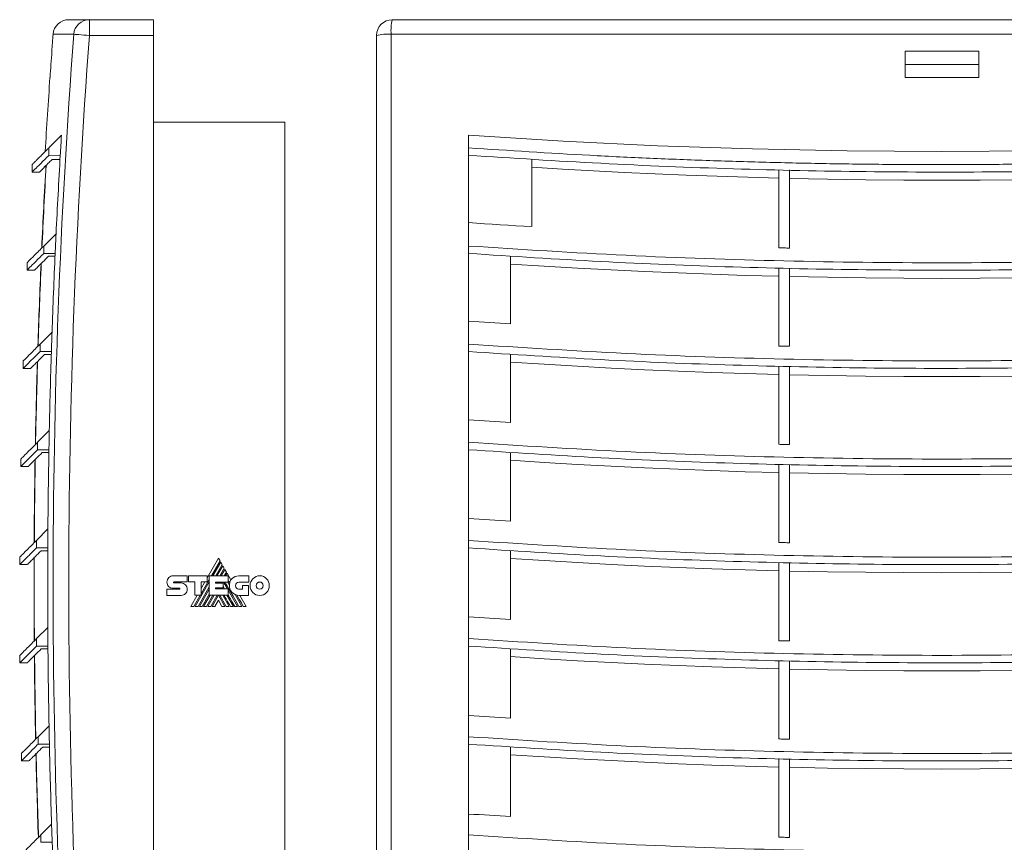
# Model space of a CAD drawing. Header units: millimetres. Extents: x 14 to 371, y 8 to 281.
# Tile 2 of 4: x 14 to 201, y 125 to 281. Entities that reach past the tile are written whole.
import ezdxf

# ---------------------------------------------------------------- set-up
doc = ezdxf.new("R2010")
doc.units = ezdxf.units.MM
doc.linetypes.add('PHANTOM', pattern=[12.7, 6.35, -1.27, 1.27, -1.27, 1.27, -1.27])
doc.layers.add('___VS___', color=7, linetype='Continuous', lineweight=15)

msp = doc.modelspace()

# ---------------------------------------------------------------- linework, layer by layer
at = {"color": 7, "linetype": 'Continuous', "lineweight": 15}
for p, q in [((23.51, 281.31), (27.43, 281.31)), ((27.43, 281.31), (27.43, 278.31)), ((27.43, 281.31), (39.59, 281.31)), ((39.59, 281.31), (39.59, 278.31)), ((85.01, 281.31), (294.01, 281.31)), ((39.59, 278.31), (27.43, 278.31)), ((39.59, 69.31), (39.59, 278.31)), ((82.01, 69.31), (82.01, 278.31)), ((294.24, 278.54), (84.79, 278.54)), ((84.79, 278.54), (84.79, 69.09)), ((20.29, 275.31), (20.28, 275.31)), ((196.51, 275.31), (182.51, 275.31)), ((182.51, 275.31), (182.51, 270.31)), ((196.51, 270.31), (196.51, 275.31)), ((182.51, 272.81), (196.51, 272.81)), ((19.92, 270.31), (19.94, 270.31)), ((182.51, 270.31), (196.51, 270.31)), ((64.59, 261.81), (39.59, 261.81)), ((64.59, 261.81), (64.59, 85.81)), ((22.11, 259.33), (19.72, 256.94)), ((99.51, 259.33), (99.51, 256.94)), ((19.72, 256.94), (19.71, 255.51)), ((99.51, 256.94), (99.51, 255.53)), ((19.71, 255.51), (21.88, 255.53)), ((99.51, 255.53), (99.51, 240.61)), ((111.51, 241.95), (111.51, 254.73)), ((16.53, 253.75), (16.53, 252.33)), ((158.51, 237.92), (158.51, 252.77)), ((160.51, 252.73), (160.51, 237.88)), ((16.53, 252.33), (17.98, 252.34)), ((21.09, 240.61), (18.75, 238.27)), ((99.51, 240.61), (99.51, 238.27)), ((18.75, 238.27), (18.75, 236.86)), ((99.51, 238.27), (99.51, 236.86)), ((18.75, 236.86), (20.91, 236.86)), ((19.63, 236.32), (20.89, 236.32)), ((99.51, 236.86), (99.51, 221.88)), ((107.51, 223.45), (107.51, 236.32)), ((15.57, 235.08), (15.57, 233.67)), ((158.51, 219.24), (158.51, 234.11)), ((160.51, 234.06), (160.51, 219.2)), ((15.57, 233.67), (16.98, 233.67)), ((20.32, 221.88), (18.04, 219.61)), ((99.51, 221.88), (99.51, 219.61)), ((18.04, 219.61), (18.04, 218.19)), ((99.51, 219.61), (99.51, 218.19)), ((18.04, 218.19), (20.19, 218.19)), ((18.91, 217.65), (20.18, 217.65)), ((99.51, 218.19), (99.51, 203.16)), ((107.51, 204.71), (107.51, 217.65)), ((14.85, 216.42), (14.85, 215)), ((158.51, 200.56), (158.51, 215.44)), ((160.51, 215.4), (160.51, 200.52)), ((14.85, 215), (16.27, 215)), ((19.8, 203.16), (17.57, 200.94)), ((99.51, 203.16), (99.51, 200.94)), ((17.57, 200.94), (17.57, 199.53)), ((99.51, 200.94), (99.51, 199.53)), ((17.57, 199.53), (19.73, 199.53)), ((18.45, 198.98), (19.72, 198.98)), ((99.51, 199.53), (99.51, 184.45)), ((107.51, 185.97), (107.51, 198.98)), ((14.38, 197.75), (14.38, 196.34)), ((158.51, 181.88), (158.51, 196.77)), ((160.51, 196.73), (160.51, 181.83)), ((14.38, 196.34), (15.8, 196.34)), ((19.53, 184.45), (17.36, 182.27)), ((99.51, 184.45), (99.51, 182.27)), ((17.36, 182.27), (17.36, 180.86)), ((99.51, 182.27), (99.51, 180.86)), ((17.36, 180.86), (19.51, 180.86)), ((18.23, 180.32), (19.5, 180.32)), ((99.51, 180.86), (99.51, 165.73)), ((107.51, 167.23), (107.51, 180.32)), ((14.17, 179.08), (14.17, 177.67)), ((51.97, 178.87), (49.84, 175.18)), ((50.62, 175.55), (52.26, 178.38)), ((52.38, 178.16), (50.87, 175.55)), ((52.26, 178.38), (51.97, 178.87)), ((52.66, 177.68), (52.38, 178.16)), ((158.51, 163.19), (158.51, 178.1)), ((160.51, 178.06), (160.51, 163.15)), ((14.17, 177.67), (15.59, 177.67)), ((51.43, 175.55), (52.66, 177.68)), ((52.79, 177.47), (51.68, 175.55)), ((52.24, 175.55), (53.07, 176.98)), ((53.19, 176.77), (52.49, 175.55)), ((53.07, 176.98), (52.79, 177.47)), ((53.05, 175.55), (53.47, 176.27)), ((53.47, 176.27), (53.19, 176.77)), ((53.6, 176.06), (53.3, 175.55)), ((54.34, 174.77), (53.6, 176.06)), ((43.34, 175.57), (46.02, 175.57)), ((43.49, 174.37), (46.02, 174.37)), ((43.5, 174.18), (44.86, 174.18)), ((46.02, 175.57), (46.02, 174.37)), ((46.28, 174.37), (46.28, 175.56)), ((46.28, 175.56), (49.84, 175.56)), ((47.44, 174.37), (46.28, 174.37)), ((47.44, 171.87), (47.44, 174.37)), ((47.52, 169.74), (50.2, 174.38)), ((48.65, 172.14), (50.2, 174.82)), ((49.84, 174.38), (48.65, 174.38)), ((48.65, 171.87), (48.65, 174.38)), ((49.38, 174.38), (48.65, 173.13)), ((49.84, 175.56), (49.84, 174.38)), ((50.2, 171.87), (50.2, 175.55)), ((50.2, 175.55), (53.83, 175.55)), ((51.41, 174.36), (53.83, 174.36)), ((51.41, 174.36), (51.41, 174.16)), ((51.41, 174.16), (52.85, 174.16)), ((51.69, 174.16), (51.8, 174.36)), ((52.25, 174.16), (52.36, 174.36)), ((52.5, 174.16), (52.61, 174.36)), ((52.85, 174.16), (52.85, 173.26)), ((53.05, 174.15), (53.18, 174.36)), ((53.05, 174.15), (53.67, 173.08)), ((53.74, 174.36), (54.05, 173.81)), ((53.83, 175.55), (53.83, 174.36)), ((55.86, 175.54), (57.73, 175.54)), ((57.73, 174.34), (55.86, 174.34)), ((57.73, 175.54), (57.73, 174.34)), ((42.17, 173), (44.52, 173)), ((44.52, 173.2), (43.34, 173.2)), ((48.07, 169.74), (50.2, 173.42)), ((48.33, 169.74), (50.2, 172.98)), ((51.41, 173.26), (52.85, 173.26)), ((51.41, 173.26), (51.41, 173.08)), ((51.41, 173.08), (53.81, 173.08)), ((51.63, 173.08), (51.73, 173.26)), ((51.87, 173.08), (51.98, 173.26)), ((52.75, 173.26), (52.86, 173.08)), ((53.81, 171.87), (53.81, 173.08)), ((53.81, 172.83), (55.6, 169.74)), ((55.86, 173), (56.51, 173)), ((56.51, 173), (56.51, 173.71)), ((56.51, 173.71), (57.69, 173.71)), ((57.69, 173.71), (57.69, 171.81)), ((44.86, 171.82), (42.17, 171.82)), ((47.93, 171.87), (46.7, 169.74)), ((47.27, 169.74), (48.5, 171.87)), ((47.44, 171.87), (48.65, 171.87)), ((48.88, 169.74), (50.2, 172.03)), ((49.13, 169.74), (50.36, 171.87)), ((49.69, 169.74), (50.92, 171.87)), ((49.94, 169.74), (51.17, 171.87)), ((50.2, 171.87), (53.81, 171.87)), ((50.5, 169.74), (51.73, 171.87)), ((50.75, 169.74), (51.97, 171.85)), ((51.97, 170.89), (51.3, 169.74)), ((53.19, 169.74), (51.97, 171.85)), ((51.97, 170.89), (52.63, 169.74)), ((53.44, 169.74), (52.2, 171.87)), ((52.76, 171.87), (53.99, 169.74)), ((53.56, 171.87), (54.79, 169.74)), ((55.11, 171.98), (56.41, 169.74)), ((57.69, 171.81), (55.87, 171.81)), ((57.25, 169.74), (56.05, 171.81)), ((19.51, 165.73), (17.39, 163.61)), ((99.51, 165.73), (99.51, 163.61)), ((17.39, 163.61), (17.39, 162.19)), ((99.51, 163.61), (99.51, 162.19)), ((17.39, 162.19), (19.54, 162.19)), ((18.26, 161.65), (19.54, 161.65)), ((99.51, 162.19), (99.51, 147.01)), ((107.51, 148.5), (107.51, 161.65)), ((14.2, 160.42), (14.2, 159)), ((158.51, 144.51), (158.51, 159.44)), ((160.51, 159.4), (160.51, 144.47)), ((14.2, 159), (15.62, 159)), ((19.75, 147.01), (17.67, 144.94)), ((99.51, 147.01), (99.51, 144.94)), ((17.67, 144.94), (17.67, 143.53)), ((99.51, 144.94), (99.51, 143.53)), ((17.67, 143.53), (19.82, 143.53)), ((18.54, 142.98), (19.83, 142.98)), ((99.51, 143.53), (99.51, 128.3)), ((107.51, 129.76), (107.51, 142.98)), ((14.48, 141.75), (14.48, 140.34)), ((158.51, 125.83), (158.51, 140.77)), ((160.51, 140.73), (160.51, 125.79)), ((14.48, 140.34), (15.9, 140.34)), ((20.23, 128.3), (18.21, 126.27)), ((99.51, 128.3), (99.51, 126.27)), ((18.21, 126.27), (18.21, 124.86)), ((99.51, 126.27), (99.51, 124.86)), ((18.21, 124.86), (20.35, 124.86)), ((99.51, 124.86), (99.51, 109.59))]:
    msp.add_line(p, q, dxfattribs=at)
at = {"color": 8, "linetype": 'Continuous', "lineweight": 15}
msp.add_line((24.45, 278.54), (20.52, 278.54), dxfattribs=at)
at = {"color": 7, "linetype": 'Continuous', "lineweight": 15, "flags": 128}
for points in [[(27.43, 278.31), (26.88, 278.36), (26.34, 278.4), (25.84, 278.43), (25.4, 278.47), (25.03, 278.49), (24.74, 278.52), (24.54, 278.53), (24.45, 278.54)], [(279.51, 259.33), (261.55, 258.22), (243.57, 257.35), (225.56, 256.74), (207.54, 256.37), (189.51, 256.24), (171.49, 256.37), (153.47, 256.74), (135.46, 257.35), (117.47, 258.22), (99.51, 259.33)], [(21.84, 254.75), (21.56, 254.74), (20.34, 254.73)], [(111.51, 253.25), (117.38, 252.89), (123.25, 252.56), (129.12, 252.26), (134.99, 251.99), (140.87, 251.74), (146.75, 251.53), (152.63, 251.34), (158.51, 251.18)], [(160.51, 251.13), (167.76, 250.98), (175.01, 250.88), (182.26, 250.81), (189.51, 250.79), (196.76, 250.81), (204.02, 250.88), (211.26, 250.98), (218.51, 251.13)], [(111.51, 241.95), (110.01, 242.04), (108.51, 242.13), (107.01, 242.23), (105.51, 242.32), (104.01, 242.42), (102.51, 242.51), (101.01, 242.61), (99.51, 242.72)], [(158.51, 237.92), (158.76, 237.92), (159.01, 237.91), (159.26, 237.91), (159.51, 237.9), (159.76, 237.9), (160.01, 237.89), (160.26, 237.89), (160.51, 237.88)], [(107.51, 234.84), (113.88, 234.43), (120.24, 234.06), (126.61, 233.72), (132.99, 233.41), (139.37, 233.14), (145.75, 232.9), (152.13, 232.69), (158.51, 232.51)], [(160.51, 232.46), (167.76, 232.32), (175.01, 232.21), (182.26, 232.15), (189.51, 232.12), (196.76, 232.15), (204.02, 232.21), (211.26, 232.32), (218.51, 232.46)], [(107.51, 223.45), (106.51, 223.51), (105.51, 223.57), (104.51, 223.64), (103.51, 223.7), (102.51, 223.77), (101.51, 223.83), (100.51, 223.9), (99.51, 223.96)], [(158.51, 219.24), (158.76, 219.24), (159.01, 219.23), (159.26, 219.23), (159.51, 219.22), (159.76, 219.21), (160.01, 219.21), (160.26, 219.2), (160.51, 219.2)], [(107.51, 216.17), (113.88, 215.77), (120.24, 215.39), (126.61, 215.05), (132.99, 214.75), (139.37, 214.47), (145.75, 214.23), (152.13, 214.02), (158.51, 213.85)], [(160.51, 213.8), (167.76, 213.65), (175.01, 213.54), (182.26, 213.48), (189.51, 213.46), (196.76, 213.48), (204.02, 213.54), (211.26, 213.65), (218.51, 213.8)], [(107.51, 204.71), (106.51, 204.77), (105.51, 204.83), (104.51, 204.89), (103.51, 204.96), (102.51, 205.02), (101.51, 205.08), (100.51, 205.15), (99.51, 205.21)], [(158.51, 200.56), (158.76, 200.55), (159.01, 200.55), (159.26, 200.54), (159.51, 200.54), (159.76, 200.53), (160.01, 200.53), (160.26, 200.52), (160.51, 200.52)], [(107.51, 197.51), (113.88, 197.1), (120.24, 196.73), (126.61, 196.39), (132.99, 196.08), (139.37, 195.8), (145.75, 195.56), (152.13, 195.35), (158.51, 195.18)], [(160.51, 195.13), (167.76, 194.98), (175.01, 194.88), (182.26, 194.81), (189.51, 194.79), (196.76, 194.81), (204.02, 194.88), (211.26, 194.98), (218.51, 195.13)], [(107.51, 185.97), (106.51, 186.03), (105.51, 186.09), (104.51, 186.15), (103.51, 186.21), (102.51, 186.28), (101.51, 186.34), (100.51, 186.4), (99.51, 186.47)], [(158.51, 181.88), (158.76, 181.87), (159.01, 181.87), (159.26, 181.86), (159.51, 181.85), (159.76, 181.85), (160.01, 181.84), (160.26, 181.84), (160.51, 181.83)], [(107.51, 178.84), (113.88, 178.43), (120.24, 178.06), (126.61, 177.72), (132.99, 177.41), (139.37, 177.14), (145.75, 176.9), (152.13, 176.69), (158.51, 176.51)], [(160.51, 176.46), (167.76, 176.32), (175.01, 176.21), (182.26, 176.15), (189.51, 176.12), (196.76, 176.15), (204.02, 176.21), (211.26, 176.32), (218.51, 176.46)], [(56.68, 169.74), (56.31, 170.39), (55.96, 170.99), (55.7, 171.44), (55.45, 171.86)], [(107.51, 167.23), (106.51, 167.29), (105.51, 167.35), (104.51, 167.41), (103.51, 167.47), (102.51, 167.53), (101.51, 167.6), (100.51, 167.66), (99.51, 167.72)], [(158.51, 163.19), (158.76, 163.19), (159.01, 163.18), (159.26, 163.18), (159.51, 163.17), (159.76, 163.17), (160.01, 163.16), (160.26, 163.16), (160.51, 163.15)], [(107.51, 160.17), (113.88, 159.77), (120.24, 159.39), (126.61, 159.05), (132.99, 158.75), (139.37, 158.47), (145.75, 158.23), (152.13, 158.02), (158.51, 157.85)], [(160.51, 157.8), (167.76, 157.65), (175.01, 157.54), (182.26, 157.48), (189.51, 157.46), (196.76, 157.48), (204.02, 157.54), (211.26, 157.65), (218.51, 157.8)], [(107.51, 148.5), (106.51, 148.56), (105.51, 148.61), (104.51, 148.67), (103.51, 148.73), (102.51, 148.79), (101.51, 148.86), (100.51, 148.92), (99.51, 148.98)], [(158.51, 144.51), (158.76, 144.51), (159.01, 144.5), (159.26, 144.49), (159.51, 144.49), (159.76, 144.48), (160.01, 144.48), (160.26, 144.47), (160.51, 144.47)], [(107.51, 141.51), (113.88, 141.1), (120.24, 140.73), (126.61, 140.39), (132.99, 140.08), (139.37, 139.8), (145.75, 139.56), (152.13, 139.35), (158.51, 139.18)], [(160.51, 139.13), (167.76, 138.98), (175.01, 138.88), (182.26, 138.81), (189.51, 138.79), (196.76, 138.81), (204.02, 138.88), (211.26, 138.98), (218.51, 139.13)], [(107.51, 129.76), (106.51, 129.82), (105.51, 129.88), (104.51, 129.94), (103.51, 130), (102.51, 130.06), (101.51, 130.12), (100.51, 130.18), (99.51, 130.24)], [(158.51, 125.83), (158.76, 125.82), (159.01, 125.82), (159.26, 125.81), (159.51, 125.81), (159.76, 125.8), (160.01, 125.8), (160.26, 125.79), (160.51, 125.79)]]:
    msp.add_lwpolyline(points, dxfattribs=at)
at = {"color": 7, "linetype": 'Continuous', "lineweight": 15}
for centre, radius, start, end in [((23.51, 278.31), 3, 90, 175.7101), ((27.44, 278.32), 3, 90.0729, 175.7984), ((85.01, 278.31), 3, 90, 180), ((93.96, 279.19), 9.2, 166.67, 184.0852), ((1416.59, 173.81), 1400, 175.71009, 175.84241), ((1416.59, 173.81), 1396.08, 175.69801, 184.30199), ((1416.59, 173.81), 1393.09, 175.69801, 184.30199), ((84.13, 269.36), 9.2, 85.9148, 103.33), ((1416.59, 173.81), 1399.98, 175.84236, 176.0475), ((1416.59, 173.81), 1400, 176.04755, 176.62461), ((1416.59, 173.81), 1397.1, 176.49078, 176.64668), ((1416.59, 173.81), 1397.1, 176.64668, 177.25978), ((1416.59, 173.81), 1399.7, 176.7339, 177.37657), ((1416.59, 173.81), 1399.66, 176.73194, 177.37465), ((1416.59, 173.81), 1397.1, 177.25978, 177.41355), ((1416.59, 173.81), 1397.1, 177.41355, 178.0282), ((1416.59, 173.81), 1399.7, 177.4979, 178.1419), ((1416.59, 173.81), 1399.66, 177.49598, 178.14003), ((1416.59, 173.81), 1397.1, 178.0282, 178.17965), ((1416.59, 173.81), 1397.1, 178.17965, 178.79621), ((1416.59, 173.81), 1399.7, 178.2615, 178.90691), ((1416.59, 173.81), 1399.66, 178.25963, 178.90508), ((1416.59, 173.81), 1397.1, 178.79621, 178.94542), ((1416.59, 173.81), 1397.1, 178.94542, 179.56395), ((1416.59, 173.81), 1399.7, 179.02483, 179.67172), ((1416.59, 173.81), 1399.66, 179.02302, 179.66994), ((1416.59, 173.81), 1397.1, 179.56395, 179.71101), ((1416.59, 173.81), 1397.1, 179.71101, 180.33155), ((1416.59, 173.81), 1399.7, 179.78805, 180.43647), ((1416.59, 173.81), 1399.66, 179.78628, 180.43474), ((56.08, 173.73), 2.03, 149.0381, 166.8386), ((55.87, 173.64), 1.83, 174.6401, 270), ((1416.59, 173.81), 1397.1, 180.33155, 180.47654), ((1416.59, 173.81), 1397.1, 180.47654, 181.09915), ((1416.59, 173.81), 1399.7, 180.55127, 181.20131), ((1416.59, 173.81), 1399.66, 180.54954, 181.19962), ((1416.59, 173.81), 1397.1, 181.09915, 181.24216), ((1416.59, 173.81), 1397.1, 181.24216, 181.8669), ((1416.59, 173.81), 1399.7, 181.31462, 181.96636), ((1416.59, 173.81), 1399.66, 181.31295, 181.96472), ((1416.59, 173.81), 1397.1, 181.8669, 182.008), ((1416.59, 173.81), 1397.1, 182.008, 182.63494)]:
    msp.add_arc(centre, radius, start, end, dxfattribs=at)
for points, knots in [([(19.72, 256.94), (19.65, 256.87), (19.32, 256.54), (18.77, 255.99), (18.14, 255.36), (17.62, 254.84), (17.26, 254.48), (16.97, 254.19), (16.75, 253.97), (16.59, 253.81), (16.52, 253.74), (16.53, 253.76), (16.54, 253.76)], [0, 0, 0, 0, 0.0317068, 0.158536, 0.2853653, 0.4121945, 0.5390236, 0.6024374, 0.7292666, 0.8560959, 0.9829251, 1, 1, 1, 1]), ([(279.51, 256.94), (278.57, 256.87), (273.83, 256.54), (265.29, 255.99), (253.89, 255.36), (242.49, 254.84), (232.98, 254.48), (223.46, 254.19), (213.94, 253.97), (202.51, 253.8), (191.08, 253.74), (179.65, 253.77), (168.22, 253.91), (156.8, 254.16), (145.38, 254.5), (133.97, 254.95), (118.67, 255.68), (107.19, 256.43), (99.51, 256.94)], [0, 0, 0, 0, 0.015848, 0.079243, 0.142637, 0.206031, 0.269425, 0.301122, 0.364516, 0.427911, 0.491305, 0.554699, 0.618094, 0.681488, 0.744882, 0.808276, 0.871671, 1, 1, 1, 1]), ([(16.59, 252.39), (16.57, 252.38), (16.52, 252.33), (17, 252.81), (17.99, 253.8), (19.13, 254.94), (19.71, 255.51)], [0, 0, 0, 0, 0.118607, 0.412466, 0.706265, 1, 1, 1, 1]), ([(20.34, 254.73), (20.15, 254.54), (19.59, 253.98), (18.86, 253.25), (18.27, 252.66), (17.97, 252.36), (17.98, 252.37), (17.98, 252.37)], [0, 0, 0, 0, 0.1219891, 0.3659781, 0.6099668, 0.8539556, 1, 1, 1, 1]), ([(99.51, 255.53), (107.89, 254.98), (124.65, 253.89), (149.85, 252.88), (175.09, 252.33), (200.74, 252.29), (226.78, 252.79), (253.19, 253.8), (270.74, 254.94), (279.51, 255.51)], [0, 0, 0, 0, 0.139969, 0.279983, 0.420018, 0.560052, 0.706732, 0.853382, 1, 1, 1, 1]), ([(18.75, 238.27), (18.12, 237.64), (16.84, 236.36), (15.78, 235.3), (15.64, 235.16), (15.57, 235.08)], [0, 0, 0, 0, 0.333401, 0.66661, 1, 1, 1, 1]), ([(279.51, 238.27), (269.54, 237.63), (249.58, 236.35), (219.56, 235.33), (189.51, 234.96), (159.46, 235.33), (129.44, 236.35), (109.49, 237.63), (99.51, 238.27)], [0, 0, 0, 0, 0.1667, 0.333305, 0.5, 0.666697, 0.833301, 1, 1, 1, 1]), ([(15.63, 233.73), (15.61, 233.72), (15.56, 233.67), (16.05, 234.15), (17.04, 235.14), (18.18, 236.29), (18.75, 236.86)], [0, 0, 0, 0, 0.1200995, 0.4136199, 0.7069623, 1, 1, 1, 1]), ([(16.98, 233.67), (16.99, 233.68), (17, 233.69), (17.2, 233.89), (17.71, 234.4), (18.48, 235.17), (19.24, 235.93), (19.63, 236.32)], [0, 0, 0, 0, 0.096102, 0.315325, 0.534547, 0.767221, 1, 1, 1, 1]), ([(99.51, 236.86), (107.88, 236.31), (124.63, 235.22), (149.83, 234.21), (175.08, 233.67), (200.74, 233.63), (226.79, 234.13), (253.2, 235.15), (270.74, 236.29), (279.51, 236.86)], [0, 0, 0, 0, 0.139855, 0.279852, 0.419935, 0.56005, 0.70681, 0.853481, 1, 1, 1, 1]), ([(18.04, 219.61), (17.4, 218.97), (16.13, 217.69), (15.06, 216.63), (14.92, 216.49), (14.85, 216.42)], [0, 0, 0, 0, 0.333401, 0.66661, 1, 1, 1, 1]), ([(279.51, 219.61), (269.54, 218.97), (249.58, 217.69), (219.56, 216.66), (189.51, 216.3), (159.46, 216.66), (129.44, 217.69), (109.49, 218.97), (99.51, 219.61)], [0, 0, 0, 0, 0.1667, 0.333305, 0.5, 0.666697, 0.833301, 1, 1, 1, 1]), ([(14.91, 215.07), (14.9, 215.05), (14.85, 215), (15.33, 215.48), (16.32, 216.48), (17.47, 217.62), (18.04, 218.19)], [0, 0, 0, 0, 0.120099, 0.41362, 0.706962, 1, 1, 1, 1]), ([(16.27, 215.01), (16.27, 215.01), (16.28, 215.02), (16.49, 215.23), (16.99, 215.73), (17.76, 216.5), (18.53, 217.27), (18.91, 217.65)], [0, 0, 0, 0, 0.096102, 0.315325, 0.534547, 0.767221, 1, 1, 1, 1]), ([(99.51, 218.19), (107.88, 217.65), (124.63, 216.55), (149.83, 215.55), (175.08, 215), (200.74, 214.96), (226.79, 215.47), (253.2, 216.48), (270.74, 217.62), (279.51, 218.19)], [0, 0, 0, 0, 0.139855, 0.279852, 0.419935, 0.56005, 0.70681, 0.853481, 1, 1, 1, 1]), ([(17.57, 200.94), (16.94, 200.3), (15.66, 199.03), (14.6, 197.96), (14.45, 197.82), (14.38, 197.75)], [0, 0, 0, 0, 0.333401, 0.66661, 1, 1, 1, 1]), ([(279.51, 200.94), (269.54, 200.3), (249.58, 199.02), (219.56, 198), (189.51, 197.63), (159.46, 198), (129.44, 199.02), (109.49, 200.3), (99.51, 200.94)], [0, 0, 0, 0, 0.1667, 0.333305, 0.5, 0.666697, 0.833301, 1, 1, 1, 1]), ([(14.45, 196.4), (14.43, 196.38), (14.38, 196.33), (14.87, 196.82), (15.86, 197.81), (17, 198.96), (17.57, 199.53)], [0, 0, 0, 0, 0.120099, 0.41362, 0.706962, 1, 1, 1, 1]), ([(15.8, 196.34), (15.81, 196.34), (15.82, 196.36), (16.02, 196.56), (16.53, 197.06), (17.3, 197.84), (18.06, 198.6), (18.45, 198.98)], [0, 0, 0, 0, 0.096102, 0.315325, 0.534547, 0.767221, 1, 1, 1, 1]), ([(99.51, 199.53), (107.88, 198.98), (124.63, 197.89), (149.83, 196.88), (175.08, 196.33), (200.74, 196.3), (226.79, 196.8), (253.2, 197.82), (270.74, 198.96), (279.51, 199.53)], [0, 0, 0, 0, 0.139855, 0.279852, 0.419935, 0.56005, 0.70681, 0.853481, 1, 1, 1, 1]), ([(17.36, 182.27), (16.72, 181.64), (15.44, 180.36), (14.38, 179.3), (14.24, 179.16), (14.17, 179.08)], [0, 0, 0, 0, 0.3334008, 0.6666103, 1, 1, 1, 1]), ([(279.51, 182.27), (269.54, 181.63), (249.58, 180.35), (219.56, 179.33), (189.51, 178.96), (159.46, 179.33), (129.44, 180.35), (109.49, 181.63), (99.51, 182.27)], [0, 0, 0, 0, 0.1667004, 0.3333051, 0.5, 0.6666968, 0.8333014, 1, 1, 1, 1]), ([(14.23, 177.73), (14.21, 177.72), (14.16, 177.67), (14.65, 178.15), (15.64, 179.14), (16.79, 180.29), (17.36, 180.86)], [0, 0, 0, 0, 0.120099, 0.41362, 0.706962, 1, 1, 1, 1]), ([(15.59, 177.67), (15.59, 177.68), (15.6, 177.69), (15.81, 177.89), (16.31, 178.4), (17.08, 179.17), (17.85, 179.93), (18.23, 180.32)], [0, 0, 0, 0, 0.096102, 0.315325, 0.534547, 0.767221, 1, 1, 1, 1]), ([(99.51, 180.86), (107.88, 180.31), (124.63, 179.22), (149.83, 178.21), (175.08, 177.67), (200.74, 177.63), (226.79, 178.13), (253.2, 179.15), (270.74, 180.29), (279.51, 180.86)], [0, 0, 0, 0, 0.139855, 0.279852, 0.419935, 0.56005, 0.70681, 0.853481, 1, 1, 1, 1]), ([(17.39, 163.61), (16.75, 162.97), (15.48, 161.69), (14.41, 160.63), (14.27, 160.49), (14.2, 160.42)], [0, 0, 0, 0, 0.333401, 0.66661, 1, 1, 1, 1]), ([(279.51, 163.61), (269.54, 162.97), (249.58, 161.69), (219.56, 160.66), (189.51, 160.3), (159.46, 160.66), (129.44, 161.69), (109.49, 162.97), (99.51, 163.61)], [0, 0, 0, 0, 0.1667, 0.333305, 0.5, 0.666697, 0.833301, 1, 1, 1, 1]), ([(14.26, 159.07), (14.25, 159.05), (14.2, 159), (14.68, 159.48), (15.68, 160.48), (16.82, 161.62), (17.39, 162.19)], [0, 0, 0, 0, 0.120099, 0.41362, 0.706962, 1, 1, 1, 1]), ([(15.62, 159.01), (15.62, 159.01), (15.63, 159.02), (15.84, 159.23), (16.34, 159.73), (17.11, 160.5), (17.88, 161.27), (18.26, 161.65)], [0, 0, 0, 0, 0.096102, 0.315325, 0.534547, 0.767221, 1, 1, 1, 1]), ([(99.51, 162.19), (107.88, 161.65), (124.63, 160.55), (149.83, 159.55), (175.08, 159), (200.74, 158.96), (226.79, 159.47), (253.2, 160.48), (270.74, 161.62), (279.51, 162.19)], [0, 0, 0, 0, 0.139855, 0.279852, 0.419935, 0.56005, 0.70681, 0.853481, 1, 1, 1, 1]), ([(17.67, 144.94), (17.04, 144.3), (15.76, 143.03), (14.7, 141.96), (14.55, 141.82), (14.48, 141.75)], [0, 0, 0, 0, 0.3334008, 0.6666103, 1, 1, 1, 1]), ([(279.51, 144.94), (269.54, 144.3), (249.58, 143.02), (219.56, 142), (189.51, 141.63), (159.46, 142), (129.44, 143.02), (109.49, 144.3), (99.51, 144.94)], [0, 0, 0, 0, 0.1667004, 0.3333051, 0.5, 0.6666968, 0.8333014, 1, 1, 1, 1]), ([(14.55, 140.4), (14.53, 140.38), (14.48, 140.33), (14.97, 140.82), (15.96, 141.81), (17.1, 142.96), (17.67, 143.53)], [0, 0, 0, 0, 0.120099, 0.41362, 0.706962, 1, 1, 1, 1]), ([(15.9, 140.34), (15.91, 140.34), (15.92, 140.36), (16.12, 140.56), (16.63, 141.06), (17.4, 141.84), (18.16, 142.6), (18.54, 142.98)], [0, 0, 0, 0, 0.096102, 0.315325, 0.534547, 0.767221, 1, 1, 1, 1]), ([(99.51, 143.53), (107.88, 142.98), (124.63, 141.89), (149.83, 140.88), (175.08, 140.33), (200.74, 140.3), (226.79, 140.8), (253.2, 141.82), (270.74, 142.96), (279.51, 143.53)], [0, 0, 0, 0, 0.1398554, 0.2798522, 0.4199354, 0.5600502, 0.7068103, 0.8534813, 1, 1, 1, 1]), ([(18.21, 126.27), (17.57, 125.64), (16.29, 124.36), (15.23, 123.3), (15.09, 123.16), (15.02, 123.08)], [0, 0, 0, 0, 0.3334008, 0.6666103, 1, 1, 1, 1]), ([(279.51, 126.27), (269.54, 125.63), (249.58, 124.35), (219.56, 123.33), (189.51, 122.96), (159.46, 123.33), (129.44, 124.35), (109.49, 125.63), (99.51, 126.27)], [0, 0, 0, 0, 0.1667, 0.333305, 0.5, 0.666697, 0.833301, 1, 1, 1, 1])]:
    msp.add_open_spline(points, degree=3, knots=knots, dxfattribs=at)
for points in [[(42.48, 173.53), (42.28, 173.73), (42.16, 174), (42.17, 174.36)], [(42.17, 174.36), (42.17, 174.69), (42.3, 174.99), (42.51, 175.21)], [(42.51, 175.21), (42.72, 175.43), (43.02, 175.57), (43.34, 175.57)], [(43.45, 174.34), (43.43, 174.32), (43.42, 174.3), (43.42, 174.27)], [(43.42, 174.27), (43.42, 174.24), (43.43, 174.22), (43.45, 174.21)], [(43.49, 174.37), (43.48, 174.37), (43.46, 174.36), (43.45, 174.34)], [(43.45, 174.21), (43.46, 174.19), (43.48, 174.18), (43.5, 174.18)], [(44.86, 174.18), (45.18, 174.18), (45.48, 174.05), (45.69, 173.82)], [(55.86, 169.74), (54.15, 172.68), (53.26, 174.22), (53.18, 174.36)], [(54.1, 174.19), (54, 174.37), (53.91, 174.53), (53.83, 174.66)], [(54.05, 173.81), (54.06, 173.94), (54.08, 174.07), (54.1, 174.19)], [(54.34, 174.77), (54.4, 174.87), (54.47, 174.96), (54.55, 175.04)], [(54.55, 175.04), (54.85, 175.35), (55.29, 175.54), (55.86, 175.54)], [(55.4, 174.15), (55.29, 174.03), (55.21, 173.86), (55.21, 173.68)], [(55.86, 174.34), (55.68, 174.34), (55.52, 174.27), (55.4, 174.15)], [(57.98, 173.68), (57.98, 174.2), (58.19, 174.66), (58.52, 175)], [(58.52, 175), (58.85, 175.35), (59.3, 175.56), (59.81, 175.56)], [(59.34, 174.16), (59.22, 174.04), (59.14, 173.87), (59.14, 173.68)], [(59.81, 174.36), (59.62, 174.36), (59.46, 174.29), (59.34, 174.16)], [(59.81, 175.56), (60.31, 175.56), (60.77, 175.34), (61.1, 175)], [(60.28, 174.16), (60.16, 174.29), (59.99, 174.36), (59.81, 174.36)], [(60.47, 173.68), (60.47, 173.87), (60.4, 174.04), (60.28, 174.16)], [(61.1, 175), (61.43, 174.66), (61.63, 174.19), (61.63, 173.68)], [(43.34, 173.2), (43, 173.21), (42.69, 173.32), (42.48, 173.53)], [(44.57, 173.17), (44.56, 173.19), (44.54, 173.2), (44.52, 173.2)], [(44.52, 173), (44.54, 173), (44.56, 173.01), (44.58, 173.02)], [(44.6, 173.09), (44.6, 173.12), (44.59, 173.15), (44.57, 173.17)], [(44.58, 173.02), (44.59, 173.04), (44.6, 173.07), (44.6, 173.09)], [(45.69, 173.82), (45.9, 173.6), (46.03, 173.29), (46.03, 172.96)], [(46.03, 172.96), (46.03, 172.63), (45.9, 172.35), (45.7, 172.15)], [(53.12, 173.08), (53, 173.28), (52.91, 173.44), (52.85, 173.54)], [(55.21, 173.68), (55.21, 173.49), (55.29, 173.32), (55.4, 173.2)], [(55.4, 173.2), (55.52, 173.08), (55.68, 173), (55.86, 173)], [(58.51, 172.35), (58.19, 172.69), (57.98, 173.16), (57.98, 173.68)], [(59.81, 171.8), (59.3, 171.8), (58.85, 172.01), (58.51, 172.35)], [(59.14, 173.68), (59.14, 173.49), (59.22, 173.31), (59.34, 173.19)], [(59.34, 173.19), (59.46, 173.07), (59.62, 172.99), (59.81, 172.99)], [(59.81, 172.99), (59.99, 172.99), (60.16, 173.07), (60.28, 173.19)], [(61.1, 172.35), (60.77, 172.01), (60.31, 171.8), (59.81, 171.8)], [(60.28, 173.19), (60.4, 173.31), (60.47, 173.49), (60.47, 173.68)], [(61.63, 173.68), (61.63, 173.16), (61.43, 172.69), (61.1, 172.35)], [(45.7, 172.15), (45.48, 171.94), (45.19, 171.82), (44.86, 171.82)], [(54.24, 169.74), (53.72, 170.63), (53.31, 171.34), (53.01, 171.87)], [(55.05, 169.74), (54.56, 170.59), (54.15, 171.3), (53.81, 171.87)]]:
    msp.add_open_spline(points, degree=3, dxfattribs=at)
at = {"layer": '___VS___', "linetype": 'PHANTOM'}
for p, q in [((42.17, 173), (42.17, 171.82)), ((46.7, 169.74), (47.27, 169.74)), ((47.52, 169.74), (48.07, 169.74)), ((48.33, 169.74), (48.88, 169.74)), ((49.13, 169.74), (49.69, 169.74)), ((49.94, 169.74), (50.5, 169.74)), ((50.75, 169.74), (51.3, 169.74)), ((52.63, 169.74), (53.19, 169.74)), ((53.44, 169.74), (53.99, 169.74)), ((54.24, 169.74), (54.79, 169.74)), ((55.05, 169.74), (55.6, 169.74)), ((55.86, 169.74), (56.41, 169.74)), ((56.68, 169.74), (57.25, 169.74))]:
    msp.add_line(p, q, dxfattribs=at)

doc.saveas('drawing.dxf')
